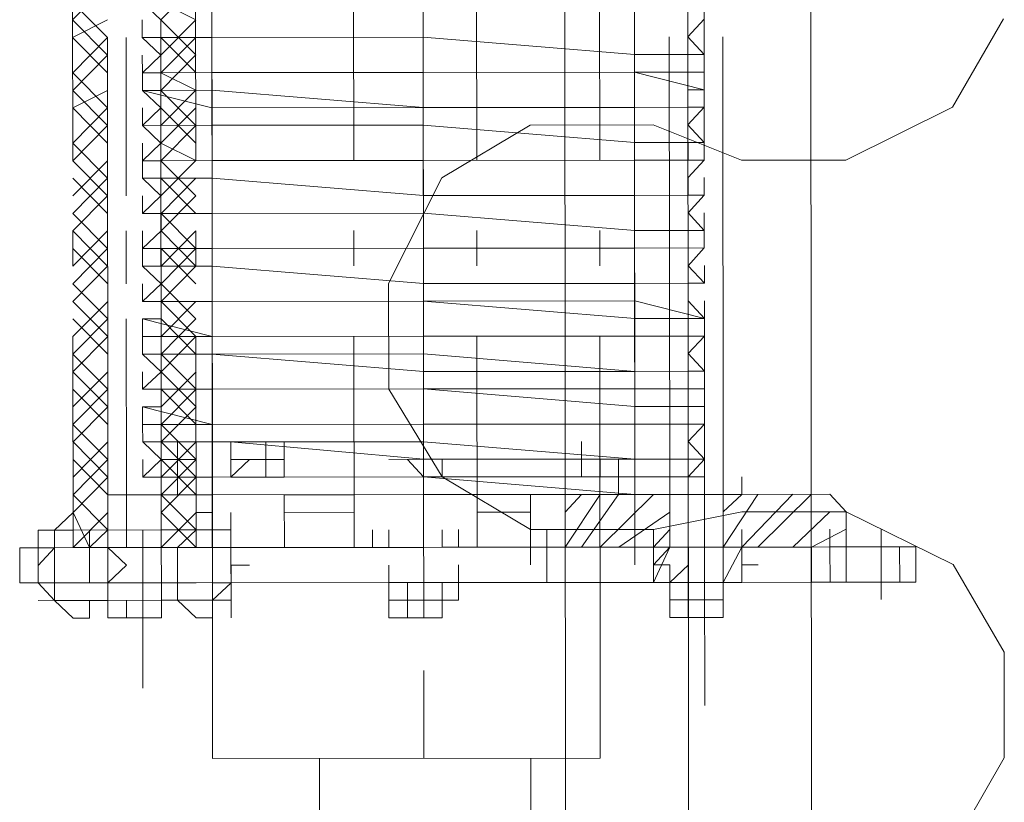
# Model space of a CAD drawing. Header units: inches. Extents: x -5850 to 5646, y 8947 to 13007.
# Tile 68 of 256: x -4414 to -4390, y 10466 to 10485. Entities that reach past the tile are written whole.
import ezdxf

# ---------------------------------------------------------------- set-up
doc = ezdxf.new("R2010")
doc.units = ezdxf.units.IN
doc.header["$MEASUREMENT"] = 0
doc.layers.add('at_Entity', color=7, linetype='Continuous')

msp = doc.modelspace()

# ---------------------------------------------------------------- linework, layer by layer
at = {"layer": 'at_Entity', "color": 1, "lineweight": 20}
for p, q in [((-4400.395, 10400.302), (-4401.375, 11498.12)), ((-4397.444, 10404.949), (-4398.42, 11498.122)), ((-4394.484, 10400.307), (-4395.464, 11498.125)), ((-4391.156, 10482.679), (-4389.931, 10484.794)), ((-4393.72, 10481.405), (-4391.156, 10482.679)), ((-4401.305, 10482.246), (-4403.423, 10480.979)), ((-4398.349, 10482.249), (-4401.305, 10482.246)), ((-4398.349, 10482.249), (-4396.229, 10481.403)), ((-4396.229, 10481.403), (-4393.72, 10481.405)), ((-4403.423, 10480.979), (-4404.703, 10478.44)), ((-4404.703, 10478.44), (-4404.701, 10475.908)), ((-4404.701, 10475.908), (-4403.416, 10473.796)), ((-4403.416, 10473.796), (-4401.296, 10472.532)), ((-4396.222, 10472.955), (-4398.34, 10472.535)), ((-4393.712, 10472.957), (-4396.222, 10472.955)), ((-4391.146, 10471.694), (-4393.712, 10472.957)), ((-4401.296, 10472.532), (-4398.34, 10472.535)), ((-4389.917, 10469.587), (-4391.146, 10471.694)), ((-4389.915, 10467.05), (-4389.917, 10469.587)), ((-4391.14, 10464.935), (-4389.915, 10467.05))]:
    msp.add_line(p, q, dxfattribs=at)
at = {"layer": 'at_Entity', "color": 7, "lineweight": 20}
for p, q in [((-4408.935, 10472.102), (-4408.96, 10499.978)), ((-4398.786, 10472.111), (-4398.811, 10499.987)), ((-4412.289, 10481.389), (-4412.298, 10491.109)), ((-4409.334, 10481.392), (-4409.343, 10491.111)), ((-4408.944, 10481.392), (-4408.952, 10491.112)), ((-4405.542, 10481.395), (-4405.551, 10491.115)), ((-4402.586, 10481.398), (-4402.595, 10491.117)), ((-4399.631, 10481.4), (-4399.64, 10491.12)), ((-4410.173, 10484.776), (-4410.62, 10485.194)), ((-4410.619, 10484.351), (-4410.619, 10484.775)), ((-4410.173, 10484.352), (-4410.173, 10484.776)), ((-4397.125, 10484.787), (-4397.515, 10484.363)), ((-4411.446, 10473.365), (-4411.456, 10484.351)), ((-4411.446, 10473.365), (-4411.456, 10484.351)), ((-4410.619, 10484.351), (-4408.946, 10484.353)), ((-4408.946, 10484.353), (-4410.619, 10484.351)), ((-4410.619, 10484.351), (-4410.173, 10484.352)), ((-4410.173, 10483.928), (-4410.619, 10484.351)), ((-4410.173, 10484.352), (-4410.163, 10473.366)), ((-4410.173, 10484.352), (-4410.163, 10473.366)), ((-4408.946, 10484.353), (-4403.872, 10484.358)), ((-4408.946, 10484.353), (-4403.872, 10484.358)), ((-4403.872, 10484.358), (-4398.797, 10483.938)), ((-4398.797, 10483.938), (-4403.872, 10484.358)), ((-4397.951, 10473.377), (-4397.961, 10484.363)), ((-4397.515, 10484.363), (-4397.124, 10483.94)), ((-4397.124, 10483.94), (-4397.124, 10484.364)), ((-4396.678, 10484.364), (-4396.668, 10473.378)), ((-4410.618, 10483.504), (-4410.619, 10483.928)), ((-4410.618, 10483.504), (-4410.173, 10483.928)), ((-4408.946, 10483.929), (-4408.945, 10482.663)), ((-4398.797, 10483.938), (-4397.124, 10483.94)), ((-4397.124, 10483.94), (-4398.797, 10483.938)), ((-4398.797, 10483.938), (-4398.796, 10482.672)), ((-4397.124, 10483.94), (-4397.514, 10483.939)), ((-4397.514, 10483.939), (-4397.514, 10483.516)), ((-4410.618, 10483.504), (-4408.945, 10483.505)), ((-4408.945, 10483.505), (-4410.618, 10483.504)), ((-4410.618, 10483.08), (-4410.618, 10483.504)), ((-4410.172, 10483.504), (-4410.618, 10483.504)), ((-4410.172, 10483.08), (-4410.172, 10483.504)), ((-4408.945, 10483.505), (-4403.871, 10483.51)), ((-4408.945, 10483.505), (-4403.871, 10483.51)), ((-4403.871, 10483.51), (-4398.796, 10483.514)), ((-4398.796, 10483.514), (-4403.871, 10483.51)), ((-4397.123, 10483.516), (-4398.796, 10483.514)), ((-4398.796, 10483.514), (-4397.123, 10483.092)), ((-4397.514, 10483.516), (-4397.123, 10483.516)), ((-4397.123, 10483.092), (-4397.123, 10483.516)), ((-4408.945, 10483.082), (-4410.618, 10483.08)), ((-4410.618, 10483.08), (-4408.945, 10482.663)), ((-4410.618, 10483.08), (-4410.172, 10483.08)), ((-4410.171, 10482.662), (-4410.618, 10483.08)), ((-4408.945, 10483.082), (-4403.87, 10482.668)), ((-4397.123, 10483.092), (-4397.513, 10483.092)), ((-4397.513, 10483.092), (-4397.513, 10482.674)), ((-4397.123, 10482.674), (-4397.123, 10483.092)), ((-4410.617, 10482.238), (-4410.618, 10482.662)), ((-4410.617, 10482.238), (-4410.171, 10482.662)), ((-4408.945, 10482.663), (-4403.87, 10482.668)), ((-4403.87, 10482.668), (-4398.796, 10482.672)), ((-4398.796, 10482.672), (-4403.87, 10482.668)), ((-4398.796, 10482.672), (-4397.123, 10482.674)), ((-4397.123, 10482.674), (-4398.796, 10482.672)), ((-4397.513, 10482.674), (-4397.123, 10482.674)), ((-4397.123, 10482.674), (-4397.513, 10482.25)), ((-4410.617, 10482.238), (-4408.944, 10482.24)), ((-4408.944, 10482.24), (-4410.617, 10482.238)), ((-4410.171, 10481.815), (-4410.617, 10482.238)), ((-4408.944, 10482.24), (-4403.87, 10482.244)), ((-4403.87, 10482.244), (-4408.944, 10482.24)), ((-4403.87, 10482.244), (-4398.795, 10481.825)), ((-4398.795, 10481.825), (-4403.87, 10482.244)), ((-4397.513, 10482.25), (-4397.122, 10481.826)), ((-4397.122, 10481.826), (-4397.122, 10482.25)), ((-4410.616, 10481.39), (-4410.617, 10481.814)), ((-4410.616, 10481.39), (-4410.171, 10481.815)), ((-4398.795, 10481.825), (-4397.122, 10481.826)), ((-4397.122, 10481.826), (-4398.795, 10481.825)), ((-4397.122, 10481.826), (-4397.512, 10481.826)), ((-4397.512, 10481.826), (-4397.512, 10481.402)), ((-4397.122, 10481.402), (-4397.122, 10481.826)), ((-4410.616, 10481.39), (-4408.944, 10481.392)), ((-4408.944, 10481.392), (-4410.616, 10481.39)), ((-4410.17, 10481.391), (-4410.616, 10481.39)), ((-4410.616, 10480.972), (-4410.616, 10481.39)), ((-4410.17, 10480.973), (-4410.17, 10481.391)), ((-4408.944, 10481.392), (-4403.869, 10481.396)), ((-4408.944, 10481.392), (-4403.869, 10481.396)), ((-4408.944, 10481.392), (-4408.935, 10471.678)), ((-4403.869, 10481.396), (-4398.794, 10481.401)), ((-4398.794, 10481.401), (-4403.869, 10481.396)), ((-4398.794, 10481.401), (-4397.122, 10481.402)), ((-4397.122, 10481.402), (-4398.794, 10481.401)), ((-4398.794, 10481.401), (-4398.786, 10471.687)), ((-4397.512, 10481.402), (-4397.122, 10481.402)), ((-4397.122, 10481.402), (-4397.512, 10480.984)), ((-4410.616, 10480.972), (-4408.943, 10480.974)), ((-4408.943, 10480.974), (-4410.616, 10480.972)), ((-4410.616, 10480.972), (-4410.17, 10480.973)), ((-4410.17, 10480.549), (-4410.616, 10480.972)), ((-4408.943, 10480.974), (-4403.868, 10480.554)), ((-4403.868, 10480.554), (-4408.943, 10480.974)), ((-4397.512, 10480.984), (-4397.511, 10480.56)), ((-4397.121, 10480.56), (-4397.121, 10480.984)), ((-4403.868, 10480.554), (-4398.794, 10480.559)), ((-4398.794, 10480.559), (-4403.868, 10480.554)), ((-4398.794, 10480.559), (-4397.121, 10480.56)), ((-4397.121, 10480.56), (-4398.794, 10480.559)), ((-4397.511, 10480.56), (-4397.121, 10480.56)), ((-4397.121, 10480.56), (-4397.511, 10480.136)), ((-4410.615, 10480.125), (-4410.616, 10480.548)), ((-4410.615, 10480.125), (-4410.17, 10480.549)), ((-4410.615, 10480.125), (-4408.942, 10480.126)), ((-4408.942, 10480.126), (-4410.615, 10480.125)), ((-4410.169, 10480.125), (-4410.615, 10480.125)), ((-4410.169, 10479.707), (-4410.169, 10480.125)), ((-4408.942, 10480.126), (-4403.868, 10480.131)), ((-4403.868, 10480.131), (-4408.942, 10480.126)), ((-4403.868, 10480.131), (-4398.793, 10479.717)), ((-4398.793, 10479.717), (-4403.868, 10480.131)), ((-4397.511, 10480.136), (-4397.12, 10479.718)), ((-4397.12, 10479.718), (-4397.12, 10480.137)), ((-4412.287, 10478.857), (-4412.288, 10479.705)), ((-4410.615, 10479.283), (-4410.169, 10479.707)), ((-4410.615, 10479.283), (-4410.615, 10479.706)), ((-4409.332, 10478.86), (-4409.332, 10479.707)), ((-4408.941, 10478.86), (-4408.942, 10479.708)), ((-4405.54, 10478.863), (-4405.54, 10479.711)), ((-4402.584, 10478.866), (-4402.585, 10479.713)), ((-4399.629, 10478.869), (-4399.629, 10479.716)), ((-4398.793, 10479.717), (-4397.12, 10479.718)), ((-4397.12, 10479.718), (-4398.793, 10479.717)), ((-4397.12, 10479.718), (-4397.51, 10479.718)), ((-4397.51, 10479.718), (-4397.51, 10479.294)), ((-4397.12, 10479.295), (-4397.12, 10479.718)), ((-4410.615, 10479.283), (-4408.942, 10479.284)), ((-4408.942, 10479.284), (-4410.615, 10479.283)), ((-4410.614, 10478.859), (-4410.615, 10479.283)), ((-4410.168, 10479.283), (-4410.615, 10479.283)), ((-4410.168, 10478.859), (-4410.168, 10479.283)), ((-4408.942, 10479.284), (-4403.867, 10479.289)), ((-4408.942, 10479.284), (-4403.867, 10479.289)), ((-4403.867, 10479.289), (-4398.793, 10479.293)), ((-4398.793, 10479.293), (-4403.867, 10479.289)), ((-4398.793, 10479.293), (-4397.12, 10479.295)), ((-4397.12, 10479.295), (-4398.793, 10479.293)), ((-4397.51, 10479.294), (-4397.12, 10479.295)), ((-4397.12, 10479.295), (-4397.51, 10478.87)), ((-4410.614, 10478.859), (-4408.941, 10478.86)), ((-4408.941, 10478.86), (-4410.614, 10478.859)), ((-4410.614, 10478.859), (-4410.168, 10478.859)), ((-4410.168, 10478.435), (-4410.614, 10478.859)), ((-4408.941, 10478.86), (-4403.866, 10478.441)), ((-4408.941, 10478.86), (-4403.866, 10478.441)), ((-4397.51, 10478.87), (-4397.119, 10478.447)), ((-4397.119, 10478.447), (-4397.119, 10478.871)), ((-4410.613, 10478.011), (-4410.614, 10478.435)), ((-4410.613, 10478.011), (-4410.168, 10478.435)), ((-4403.866, 10478.441), (-4398.792, 10478.445)), ((-4398.792, 10478.445), (-4403.866, 10478.441)), ((-4398.792, 10478.445), (-4397.119, 10478.447)), ((-4397.119, 10478.447), (-4398.792, 10478.445)), ((-4397.119, 10478.447), (-4397.509, 10478.447)), ((-4397.509, 10478.447), (-4397.509, 10478.023)), ((-4410.613, 10478.011), (-4408.941, 10478.013)), ((-4408.941, 10478.013), (-4410.613, 10478.011)), ((-4410.167, 10478.011), (-4410.613, 10478.011)), ((-4410.167, 10477.593), (-4410.167, 10478.011)), ((-4408.941, 10478.013), (-4403.866, 10478.017)), ((-4403.866, 10478.017), (-4408.941, 10478.013)), ((-4398.791, 10478.022), (-4403.866, 10478.017)), ((-4403.866, 10478.017), (-4398.791, 10477.603)), ((-4398.791, 10478.022), (-4397.118, 10477.605)), ((-4397.509, 10478.023), (-4397.118, 10477.605)), ((-4397.118, 10477.605), (-4397.119, 10478.023)), ((-4410.613, 10477.593), (-4408.94, 10477.171)), ((-4410.613, 10477.593), (-4410.613, 10477.169)), ((-4410.613, 10477.593), (-4410.167, 10477.593)), ((-4397.118, 10477.605), (-4398.791, 10477.603)), ((-4397.118, 10477.605), (-4397.508, 10477.605)), ((-4397.508, 10477.605), (-4397.508, 10477.181)), ((-4397.118, 10477.181), (-4397.118, 10477.605)), ((-4412.281, 10472.099), (-4412.286, 10477.168)), ((-4408.94, 10477.171), (-4410.613, 10477.169)), ((-4410.612, 10476.745), (-4410.613, 10477.169)), ((-4410.167, 10477.169), (-4410.613, 10477.169)), ((-4410.166, 10476.746), (-4410.167, 10477.169)), ((-4409.326, 10472.101), (-4409.33, 10477.17)), ((-4408.94, 10477.171), (-4403.865, 10477.175)), ((-4408.94, 10477.171), (-4403.865, 10477.175)), ((-4408.931, 10467.033), (-4408.94, 10477.171)), ((-4405.534, 10472.105), (-4405.538, 10477.174)), ((-4403.865, 10477.175), (-4398.791, 10477.18)), ((-4398.791, 10477.18), (-4403.865, 10477.175)), ((-4402.578, 10472.107), (-4402.583, 10477.176)), ((-4399.618, 10467.041), (-4399.627, 10477.179)), ((-4398.791, 10477.18), (-4397.118, 10477.181)), ((-4397.118, 10477.181), (-4398.791, 10477.18)), ((-4397.508, 10477.181), (-4397.118, 10477.181)), ((-4397.118, 10477.181), (-4397.508, 10476.757)), ((-4410.612, 10476.745), (-4408.939, 10476.747)), ((-4408.939, 10476.747), (-4410.612, 10476.745)), ((-4410.612, 10476.745), (-4410.166, 10476.746)), ((-4410.166, 10476.322), (-4410.612, 10476.745)), ((-4408.939, 10476.747), (-4403.865, 10476.751)), ((-4408.939, 10476.747), (-4403.864, 10476.327)), ((-4403.865, 10476.751), (-4398.79, 10476.332)), ((-4397.508, 10476.757), (-4397.117, 10476.333)), ((-4397.117, 10476.333), (-4397.117, 10476.757)), ((-4410.612, 10475.903), (-4410.166, 10476.322)), ((-4410.612, 10475.903), (-4410.612, 10476.321)), ((-4398.79, 10476.332), (-4403.864, 10476.327)), ((-4398.79, 10476.332), (-4397.117, 10476.333)), ((-4397.117, 10476.333), (-4398.79, 10476.332)), ((-4397.117, 10476.333), (-4397.507, 10476.333)), ((-4397.507, 10476.333), (-4397.507, 10475.915)), ((-4410.612, 10475.903), (-4408.939, 10475.905)), ((-4408.939, 10475.905), (-4410.612, 10475.903)), ((-4410.165, 10475.904), (-4410.612, 10475.903)), ((-4410.165, 10475.48), (-4410.165, 10475.904)), ((-4408.939, 10475.905), (-4403.864, 10475.909)), ((-4403.864, 10475.909), (-4408.939, 10475.905)), ((-4398.79, 10475.914), (-4403.864, 10475.909)), ((-4403.864, 10475.909), (-4398.789, 10475.49)), ((-4398.79, 10475.914), (-4397.117, 10475.915)), ((-4397.507, 10475.915), (-4397.117, 10475.915)), ((-4397.116, 10475.491), (-4397.117, 10475.915)), ((-4410.611, 10475.479), (-4410.165, 10475.48)), ((-4410.611, 10475.479), (-4408.938, 10475.057)), ((-4410.611, 10475.479), (-4410.611, 10475.056)), ((-4398.789, 10475.49), (-4397.116, 10475.491)), ((-4397.116, 10475.491), (-4397.507, 10475.491)), ((-4397.507, 10475.491), (-4397.506, 10475.067)), ((-4397.116, 10475.068), (-4397.116, 10475.491)), ((-4408.938, 10475.057), (-4410.611, 10475.056)), ((-4410.61, 10474.637), (-4410.611, 10475.056)), ((-4410.165, 10475.056), (-4410.611, 10475.056)), ((-4410.164, 10474.638), (-4410.165, 10475.056)), ((-4408.938, 10475.057), (-4403.863, 10475.062)), ((-4408.938, 10475.057), (-4403.863, 10475.062)), ((-4403.863, 10475.062), (-4398.789, 10475.066)), ((-4398.789, 10475.066), (-4403.863, 10475.062)), ((-4398.789, 10475.066), (-4397.116, 10475.068)), ((-4397.116, 10475.068), (-4398.789, 10475.066)), ((-4397.506, 10475.067), (-4397.116, 10475.068)), ((-4397.116, 10475.068), (-4397.506, 10474.649)), ((-4400.071, 10474.223), (-4400.071, 10474.647)), ((-4400.071, 10474.223), (-4400.071, 10474.647)), ((-4400.071, 10474.223), (-4400.071, 10474.647)), ((-4397.506, 10474.649), (-4397.115, 10474.226)), ((-4397.115, 10474.226), (-4397.115, 10474.649)), ((-4410.61, 10474.637), (-4408.938, 10474.639)), ((-4410.61, 10474.637), (-4409.774, 10474.638)), ((-4410.61, 10474.637), (-4410.164, 10474.638)), ((-4410.164, 10474.214), (-4410.61, 10474.637)), ((-4409.328, 10474.639), (-4409.774, 10474.638)), ((-4409.774, 10474.638), (-4409.773, 10473.79)), ((-4408.938, 10474.639), (-4409.328, 10474.639)), ((-4409.327, 10474.215), (-4409.328, 10474.639)), ((-4408.938, 10474.639), (-4403.863, 10474.643)), ((-4407.209, 10474.64), (-4408.938, 10474.639)), ((-4408.491, 10474.639), (-4403.863, 10474.22)), ((-4408.491, 10474.215), (-4408.491, 10474.639)), ((-4408.491, 10474.215), (-4408.491, 10474.639)), ((-4407.655, 10474.64), (-4407.654, 10473.792)), ((-4407.655, 10474.216), (-4407.655, 10474.64)), ((-4407.655, 10474.216), (-4407.655, 10474.64)), ((-4407.655, 10474.216), (-4407.655, 10474.64)), ((-4407.655, 10474.216), (-4407.655, 10474.64)), ((-4407.208, 10474.217), (-4407.209, 10474.64)), ((-4407.209, 10474.64), (-4407.208, 10473.793)), ((-4407.208, 10474.217), (-4407.209, 10474.64)), ((-4407.208, 10474.217), (-4407.209, 10474.64)), ((-4407.208, 10474.217), (-4407.209, 10474.64)), ((-4407.208, 10474.217), (-4407.209, 10474.64)), ((-4403.863, 10474.643), (-4398.788, 10474.224)), ((-4410.61, 10473.79), (-4410.61, 10474.214)), ((-4410.61, 10473.79), (-4410.164, 10474.214)), ((-4409.774, 10474.214), (-4409.773, 10473.367)), ((-4409.327, 10473.367), (-4409.327, 10474.215)), ((-4409.327, 10473.791), (-4409.327, 10474.215)), ((-4407.208, 10474.217), (-4408.491, 10474.215)), ((-4408.491, 10474.215), (-4408.045, 10474.216)), ((-4408.045, 10474.216), (-4408.491, 10473.792)), ((-4408.491, 10473.792), (-4408.491, 10474.215)), ((-4407.654, 10473.792), (-4407.655, 10474.216)), ((-4407.655, 10474.216), (-4407.654, 10473.792)), ((-4407.208, 10473.793), (-4407.208, 10474.217)), ((-4407.208, 10474.217), (-4407.208, 10473.793)), ((-4403.863, 10474.22), (-4404.253, 10474.219)), ((-4404.253, 10474.219), (-4403.862, 10473.796)), ((-4398.788, 10474.224), (-4403.863, 10474.22)), ((-4403.416, 10474.22), (-4403.863, 10474.22)), ((-4403.416, 10473.796), (-4403.416, 10474.22)), ((-4400.461, 10474.223), (-4400.461, 10473.799)), ((-4400.461, 10474.223), (-4400.461, 10473.799)), ((-4399.178, 10474.224), (-4400.071, 10474.223)), ((-4400.071, 10474.223), (-4399.178, 10474.224)), ((-4400.071, 10474.223), (-4400.07, 10473.799)), ((-4400.07, 10473.799), (-4400.071, 10474.223)), ((-4400.071, 10474.223), (-4400.07, 10473.799)), ((-4400.07, 10473.799), (-4400.071, 10474.223)), ((-4399.178, 10474.224), (-4399.625, 10474.223)), ((-4399.625, 10474.223), (-4399.624, 10473.8)), ((-4399.178, 10473.8), (-4399.178, 10474.224)), ((-4398.788, 10474.224), (-4397.115, 10474.226)), ((-4397.115, 10474.226), (-4398.788, 10474.224)), ((-4397.115, 10474.226), (-4397.505, 10473.801)), ((-4411.446, 10473.365), (-4411.446, 10473.789)), ((-4411.446, 10473.365), (-4411.446, 10473.789)), ((-4411.446, 10473.365), (-4411.446, 10473.789)), ((-4411.446, 10473.365), (-4411.446, 10473.789)), ((-4408.937, 10473.791), (-4410.61, 10473.79)), ((-4410.61, 10473.79), (-4409.773, 10473.79)), ((-4410.164, 10473.79), (-4410.61, 10473.79)), ((-4410.163, 10473.366), (-4410.164, 10473.79)), ((-4410.163, 10473.366), (-4410.164, 10473.79)), ((-4410.163, 10473.366), (-4410.164, 10473.79)), ((-4410.163, 10473.366), (-4410.164, 10473.79)), ((-4410.163, 10473.366), (-4410.164, 10473.79)), ((-4410.163, 10473.366), (-4410.164, 10473.79)), ((-4410.163, 10473.366), (-4410.164, 10473.79)), ((-4409.773, 10473.79), (-4409.327, 10473.791)), ((-4409.773, 10473.367), (-4409.773, 10473.79)), ((-4409.327, 10473.791), (-4409.327, 10473.367)), ((-4409.327, 10473.791), (-4408.937, 10473.791)), ((-4408.937, 10473.791), (-4403.862, 10473.796)), ((-4408.937, 10473.791), (-4403.862, 10473.796)), ((-4408.936, 10473.367), (-4408.937, 10473.791)), ((-4407.208, 10473.793), (-4408.491, 10473.792)), ((-4408.491, 10473.792), (-4407.208, 10473.793)), ((-4403.862, 10473.796), (-4402.58, 10473.797)), ((-4403.862, 10473.796), (-4398.787, 10473.376)), ((-4403.862, 10473.796), (-4403.416, 10473.796)), ((-4402.58, 10473.797), (-4398.788, 10473.8)), ((-4399.178, 10473.8), (-4400.07, 10473.799)), ((-4400.07, 10473.799), (-4399.178, 10473.8)), ((-4399.624, 10473.8), (-4399.178, 10473.8)), ((-4398.788, 10473.8), (-4397.115, 10473.802)), ((-4398.787, 10473.376), (-4398.788, 10473.8)), ((-4397.951, 10473.377), (-4397.951, 10473.801)), ((-4397.951, 10473.377), (-4397.951, 10473.801)), ((-4397.951, 10473.377), (-4397.951, 10473.801)), ((-4397.951, 10473.377), (-4397.951, 10473.801)), ((-4397.505, 10473.801), (-4397.115, 10473.802)), ((-4397.115, 10473.802), (-4397.114, 10473.378)), ((-4396.668, 10473.378), (-4396.669, 10473.802)), ((-4396.668, 10473.378), (-4396.669, 10473.802)), ((-4396.668, 10473.378), (-4396.669, 10473.802)), ((-4396.222, 10473.379), (-4396.223, 10473.803)), ((-4411.446, 10473.365), (-4410.163, 10473.366)), ((-4410.163, 10473.366), (-4411.446, 10473.365)), ((-4411.445, 10472.099), (-4411.446, 10473.365)), ((-4411.445, 10472.099), (-4411.446, 10473.365)), ((-4411.445, 10472.099), (-4411.446, 10473.365)), ((-4410.163, 10473.366), (-4408.936, 10473.367)), ((-4410.162, 10472.1), (-4410.163, 10473.366)), ((-4410.162, 10472.1), (-4410.163, 10473.366)), ((-4410.163, 10473.366), (-4410.162, 10472.1)), ((-4408.936, 10473.367), (-4403.862, 10473.372)), ((-4408.935, 10472.102), (-4408.936, 10473.367)), ((-4407.208, 10473.369), (-4405.535, 10473.37)), ((-4407.208, 10473.369), (-4407.207, 10472.103)), ((-4403.862, 10473.372), (-4398.787, 10473.376)), ((-4401.297, 10473.374), (-4402.579, 10473.373)), ((-4397.951, 10473.377), (-4400.46, 10473.375)), ((-4400.46, 10473.375), (-4400.46, 10472.951)), ((-4397.114, 10473.378), (-4398.787, 10473.376)), ((-4398.787, 10473.376), (-4397.505, 10473.378)), ((-4398.787, 10473.376), (-4398.786, 10472.111)), ((-4398.341, 10473.377), (-4397.951, 10473.377)), ((-4397.951, 10473.377), (-4398.341, 10473.377)), ((-4397.951, 10473.377), (-4394.103, 10473.381)), ((-4397.951, 10473.377), (-4396.668, 10473.378)), ((-4397.951, 10473.377), (-4396.668, 10473.378)), ((-4396.668, 10473.378), (-4397.951, 10473.377)), ((-4397.95, 10472.111), (-4397.951, 10473.377)), ((-4397.951, 10473.377), (-4397.95, 10472.111)), ((-4397.114, 10473.378), (-4397.505, 10473.378)), ((-4396.222, 10473.379), (-4396.668, 10473.378)), ((-4396.668, 10473.378), (-4396.222, 10473.379)), ((-4396.668, 10473.378), (-4396.667, 10472.113)), ((-4396.667, 10472.113), (-4396.668, 10473.378)), ((-4393.712, 10472.957), (-4394.103, 10473.381)), ((-4412.282, 10472.941), (-4412.728, 10472.522)), ((-4408.936, 10472.944), (-4409.326, 10472.943)), ((-4408.936, 10472.525), (-4408.936, 10472.944)), ((-4407.207, 10472.945), (-4405.534, 10472.947)), ((-4401.296, 10472.95), (-4402.579, 10472.949)), ((-4400.459, 10472.109), (-4400.46, 10472.951)), ((-4393.712, 10472.115), (-4393.712, 10472.957)), ((-4413.118, 10472.098), (-4413.118, 10472.522)), ((-4413.118, 10472.522), (-4412.728, 10472.522)), ((-4412.281, 10472.522), (-4412.728, 10472.522)), ((-4412.728, 10472.522), (-4412.727, 10472.098)), ((-4412.727, 10472.098), (-4412.728, 10472.522)), ((-4411.891, 10472.099), (-4411.891, 10472.523)), ((-4411.891, 10472.099), (-4411.891, 10472.523)), ((-4411.891, 10472.099), (-4411.891, 10472.523)), ((-4411.891, 10472.099), (-4411.891, 10472.523)), ((-4411.445, 10472.099), (-4411.445, 10472.523)), ((-4411.445, 10472.099), (-4411.445, 10472.523)), ((-4410.608, 10472.1), (-4410.609, 10472.524)), ((-4410.162, 10472.1), (-4410.162, 10472.524)), ((-4410.162, 10472.1), (-4410.162, 10472.524)), ((-4410.162, 10472.1), (-4410.162, 10472.524)), ((-4410.162, 10472.1), (-4410.162, 10472.524)), ((-4408.936, 10472.525), (-4409.326, 10472.525)), ((-4408.49, 10472.526), (-4408.936, 10472.525)), ((-4408.935, 10472.102), (-4408.936, 10472.525)), ((-4408.489, 10472.102), (-4408.49, 10472.526)), ((-4408.489, 10472.102), (-4408.49, 10472.526)), ((-4408.489, 10472.102), (-4408.49, 10472.526)), ((-4408.489, 10472.102), (-4408.49, 10472.526)), ((-4405.088, 10472.105), (-4405.088, 10472.529)), ((-4404.697, 10472.105), (-4404.698, 10472.529)), ((-4404.697, 10472.105), (-4404.698, 10472.529)), ((-4403.415, 10472.107), (-4403.415, 10472.53)), ((-4403.415, 10472.107), (-4403.415, 10472.53)), ((-4403.024, 10472.107), (-4403.025, 10472.531)), ((-4400.459, 10472.109), (-4400.459, 10472.533)), ((-4398.786, 10472.111), (-4398.787, 10472.534)), ((-4398.34, 10472.111), (-4398.34, 10472.535)), ((-4397.95, 10472.111), (-4397.95, 10472.535)), ((-4397.95, 10472.111), (-4397.95, 10472.535)), ((-4397.95, 10472.111), (-4397.95, 10472.535)), ((-4397.95, 10472.111), (-4397.95, 10472.535)), ((-4396.667, 10472.113), (-4396.667, 10472.536)), ((-4396.667, 10472.113), (-4396.667, 10472.536)), ((-4396.667, 10472.113), (-4396.667, 10472.536)), ((-4396.667, 10472.113), (-4396.667, 10472.536)), ((-4396.667, 10472.113), (-4396.667, 10472.536)), ((-4396.667, 10472.113), (-4396.667, 10472.536)), ((-4396.221, 10472.113), (-4396.221, 10472.537)), ((-4394.102, 10472.115), (-4394.102, 10472.539)), ((-4413.118, 10472.098), (-4413.564, 10472.097)), ((-4413.564, 10472.097), (-4413.563, 10471.25)), ((-4413.117, 10471.25), (-4413.118, 10472.098)), ((-4412.727, 10472.098), (-4413.118, 10472.098)), ((-4413.118, 10472.098), (-4413.117, 10471.25)), ((-4412.727, 10472.098), (-4413.117, 10471.674)), ((-4411.891, 10472.099), (-4412.727, 10472.098)), ((-4412.727, 10472.098), (-4412.726, 10471.251)), ((-4412.726, 10471.251), (-4412.727, 10472.098)), ((-4412.727, 10472.098), (-4412.726, 10471.251)), ((-4411.891, 10472.099), (-4412.281, 10472.099)), ((-4411.445, 10472.099), (-4411.891, 10472.099)), ((-4411.891, 10472.099), (-4411.445, 10472.099)), ((-4411.445, 10472.099), (-4411.891, 10472.099)), ((-4411.891, 10472.099), (-4411.445, 10472.099)), ((-4411.445, 10472.099), (-4410.608, 10472.1)), ((-4411.444, 10471.252), (-4411.445, 10472.099)), ((-4411.445, 10472.099), (-4411.444, 10471.252)), ((-4409.772, 10472.101), (-4410.608, 10472.1)), ((-4410.608, 10472.1), (-4410.607, 10471.252)), ((-4410.608, 10472.1), (-4410.607, 10471.252)), ((-4410.162, 10472.1), (-4409.772, 10472.101)), ((-4409.772, 10472.101), (-4410.162, 10472.1)), ((-4404.697, 10472.105), (-4409.772, 10472.101)), ((-4409.326, 10472.101), (-4409.772, 10472.101)), ((-4409.326, 10472.101), (-4407.207, 10472.103)), ((-4403.861, 10472.106), (-4408.935, 10472.102)), ((-4408.934, 10471.254), (-4408.935, 10472.102)), ((-4408.489, 10471.678), (-4408.489, 10472.102)), ((-4408.488, 10471.254), (-4408.489, 10472.102)), ((-4408.489, 10472.102), (-4408.488, 10471.254)), ((-4405.088, 10472.105), (-4407.207, 10472.103)), ((-4407.207, 10472.103), (-4404.697, 10472.105)), ((-4405.088, 10472.105), (-4405.534, 10472.105)), ((-4403.024, 10472.107), (-4405.088, 10472.105)), ((-4405.088, 10472.105), (-4403.024, 10472.107)), ((-4404.697, 10472.105), (-4404.251, 10472.106)), ((-4403.415, 10472.107), (-4404.251, 10472.106)), ((-4404.251, 10472.106), (-4403.861, 10472.106)), ((-4398.786, 10472.111), (-4403.861, 10472.106)), ((-4403.861, 10472.106), (-4403.415, 10472.107)), ((-4403.415, 10472.107), (-4400.905, 10472.109)), ((-4401.296, 10472.108), (-4403.415, 10472.107)), ((-4403.415, 10472.107), (-4403.024, 10472.107)), ((-4400.905, 10472.109), (-4403.024, 10472.107)), ((-4403.024, 10472.107), (-4402.578, 10472.107)), ((-4400.905, 10472.109), (-4398.34, 10472.111)), ((-4397.95, 10472.111), (-4400.459, 10472.109)), ((-4398.34, 10472.111), (-4397.504, 10472.112)), ((-4398.34, 10472.111), (-4397.95, 10472.111)), ((-4397.95, 10472.111), (-4398.34, 10472.111)), ((-4397.95, 10472.111), (-4397.504, 10472.112)), ((-4396.667, 10472.113), (-4397.504, 10472.112)), ((-4397.503, 10471.264), (-4397.504, 10472.112)), ((-4397.504, 10472.112), (-4397.503, 10471.264)), ((-4394.102, 10472.115), (-4396.667, 10472.113)), ((-4396.667, 10472.113), (-4396.221, 10472.113)), ((-4396.666, 10471.265), (-4396.667, 10472.113)), ((-4396.667, 10472.113), (-4396.221, 10472.113)), ((-4396.667, 10472.113), (-4396.221, 10472.113)), ((-4396.667, 10472.113), (-4396.666, 10471.265)), ((-4394.548, 10472.114), (-4396.221, 10472.113)), ((-4394.548, 10472.114), (-4394.102, 10472.115)), ((-4394.547, 10471.267), (-4394.548, 10472.114)), ((-4394.102, 10472.115), (-4392.429, 10472.116)), ((-4393.712, 10472.115), (-4394.102, 10472.115)), ((-4393.711, 10471.268), (-4393.712, 10472.115)), ((-4392.039, 10472.117), (-4392.429, 10472.116)), ((-4392.429, 10472.116), (-4392.428, 10471.269)), ((-4392.038, 10471.269), (-4392.039, 10472.117)), ((-4413.117, 10471.674), (-4413.117, 10471.25)), ((-4412.726, 10471.251), (-4412.727, 10471.674)), ((-4411.89, 10471.251), (-4411.89, 10471.675)), ((-4408.934, 10471.254), (-4408.935, 10471.678)), ((-4408.489, 10471.678), (-4408.043, 10471.679)), ((-4408.043, 10471.679), (-4408.489, 10471.678)), ((-4408.488, 10471.254), (-4408.489, 10471.678)), ((-4404.696, 10471.258), (-4404.697, 10471.682)), ((-4403.023, 10471.259), (-4403.024, 10471.683)), ((-4403.023, 10471.259), (-4403.024, 10471.683)), ((-4403.023, 10471.259), (-4403.024, 10471.683)), ((-4397.949, 10471.264), (-4397.949, 10471.688)), ((-4397.949, 10471.264), (-4397.949, 10471.688)), ((-4397.503, 10471.264), (-4397.503, 10471.688)), ((-4396.666, 10471.265), (-4396.667, 10471.689)), ((-4413.117, 10471.25), (-4413.563, 10471.25)), ((-4413.117, 10471.25), (-4412.726, 10471.251)), ((-4412.726, 10471.251), (-4413.117, 10471.25)), ((-4412.726, 10470.832), (-4413.117, 10471.25)), ((-4412.726, 10471.251), (-4412.726, 10470.832)), ((-4411.89, 10471.251), (-4412.726, 10471.251)), ((-4411.89, 10471.251), (-4410.161, 10471.253)), ((-4411.89, 10471.251), (-4411.444, 10471.252)), ((-4411.444, 10471.252), (-4411.89, 10471.251)), ((-4410.161, 10471.253), (-4411.444, 10471.252)), ((-4411.444, 10471.252), (-4411.443, 10470.833)), ((-4411.443, 10470.833), (-4411.444, 10471.252)), ((-4410.161, 10471.253), (-4410.607, 10471.252)), ((-4410.607, 10471.252), (-4410.607, 10470.834)), ((-4410.161, 10471.253), (-4410.161, 10470.835)), ((-4410.161, 10471.253), (-4409.771, 10471.253)), ((-4409.771, 10471.253), (-4410.161, 10471.253)), ((-4410.161, 10471.253), (-4410.161, 10470.835)), ((-4409.325, 10471.254), (-4409.771, 10471.253)), ((-4409.771, 10471.253), (-4409.771, 10470.835)), ((-4409.325, 10471.254), (-4404.696, 10471.258)), ((-4408.934, 10470.836), (-4408.488, 10471.254)), ((-4408.488, 10471.254), (-4408.934, 10471.254)), ((-4408.488, 10470.836), (-4408.488, 10471.254)), ((-4404.696, 10471.258), (-4403.414, 10471.259)), ((-4404.696, 10471.258), (-4404.696, 10470.416)), ((-4404.25, 10471.258), (-4404.696, 10471.258)), ((-4404.25, 10471.258), (-4403.414, 10471.259)), ((-4404.25, 10471.258), (-4404.25, 10470.84)), ((-4403.86, 10471.258), (-4404.25, 10471.258)), ((-4403.414, 10471.259), (-4403.86, 10471.258)), ((-4403.414, 10471.259), (-4403.413, 10470.841)), ((-4403.413, 10470.841), (-4403.414, 10471.259)), ((-4403.023, 10471.259), (-4403.414, 10471.259)), ((-4403.023, 10471.259), (-4403.414, 10471.259)), ((-4400.904, 10471.261), (-4403.023, 10471.259)), ((-4403.023, 10471.259), (-4403.023, 10470.841)), ((-4400.904, 10471.261), (-4398.339, 10471.263)), ((-4398.339, 10471.263), (-4397.503, 10471.264)), ((-4397.503, 10471.264), (-4397.949, 10471.264)), ((-4397.949, 10471.264), (-4397.503, 10471.264)), ((-4397.949, 10471.264), (-4397.948, 10470.422)), ((-4397.503, 10471.264), (-4397.112, 10471.265)), ((-4396.666, 10471.265), (-4397.503, 10471.264)), ((-4396.666, 10471.265), (-4397.503, 10471.264)), ((-4397.503, 10471.264), (-4397.502, 10470.422)), ((-4397.503, 10471.264), (-4397.502, 10470.422)), ((-4397.503, 10471.264), (-4397.502, 10470.846)), ((-4397.112, 10471.265), (-4397.112, 10470.422)), ((-4396.666, 10471.265), (-4397.112, 10471.265)), ((-4396.666, 10471.265), (-4396.22, 10471.265)), ((-4396.666, 10471.265), (-4396.666, 10470.423)), ((-4396.22, 10471.265), (-4396.666, 10471.265)), ((-4396.666, 10471.265), (-4396.22, 10471.265)), ((-4396.666, 10471.265), (-4396.666, 10470.847)), ((-4396.666, 10470.847), (-4396.666, 10471.265)), ((-4396.22, 10471.265), (-4394.547, 10471.267)), ((-4394.101, 10471.267), (-4394.547, 10471.267)), ((-4392.428, 10471.269), (-4394.101, 10471.267)), ((-4392.428, 10471.269), (-4392.038, 10471.269)), ((-4412.726, 10470.832), (-4412.28, 10470.833)), ((-4412.28, 10470.409), (-4412.726, 10470.832)), ((-4412.28, 10470.833), (-4411.443, 10470.833)), ((-4411.889, 10470.409), (-4411.89, 10470.833)), ((-4411.89, 10470.833), (-4411.443, 10470.833)), ((-4410.161, 10470.835), (-4411.443, 10470.833)), ((-4411.443, 10470.833), (-4411.443, 10470.41)), ((-4410.161, 10470.835), (-4409.771, 10470.835)), ((-4410.161, 10470.835), (-4410.161, 10470.411)), ((-4409.771, 10470.835), (-4409.324, 10470.412)), ((-4409.771, 10470.835), (-4409.324, 10470.835)), ((-4409.324, 10470.835), (-4408.934, 10470.836)), ((-4408.934, 10470.412), (-4408.934, 10470.836)), ((-4408.934, 10470.836), (-4408.488, 10470.836)), ((-4403.413, 10470.841), (-4404.696, 10470.84)), ((-4404.25, 10470.416), (-4404.25, 10470.84)), ((-4403.413, 10470.417), (-4403.413, 10470.841)), ((-4403.023, 10470.841), (-4403.413, 10470.841)), ((-4403.413, 10470.417), (-4403.413, 10470.841)), ((-4396.666, 10470.847), (-4397.949, 10470.846)), ((-4397.502, 10470.422), (-4397.502, 10470.846)), ((-4396.666, 10470.847), (-4396.666, 10470.423)), ((-4412.28, 10470.409), (-4411.889, 10470.409)), ((-4410.161, 10470.411), (-4411.443, 10470.41)), ((-4411.443, 10470.41), (-4410.997, 10470.41)), ((-4410.607, 10470.41), (-4411.443, 10470.41)), ((-4410.997, 10470.41), (-4410.607, 10470.41)), ((-4409.324, 10470.412), (-4408.934, 10470.412)), ((-4403.413, 10470.417), (-4404.696, 10470.416)), ((-4404.25, 10470.416), (-4403.859, 10470.416)), ((-4403.859, 10470.416), (-4403.413, 10470.417)), ((-4403.413, 10470.417), (-4403.859, 10470.416)), ((-4396.666, 10470.423), (-4397.948, 10470.422)), ((-4396.666, 10470.423), (-4397.502, 10470.422)), ((-4397.502, 10470.422), (-4397.112, 10470.422)), ((-4397.112, 10470.422), (-4396.666, 10470.423)), ((-4399.618, 10467.041), (-4408.931, 10467.033)), ((-4406.366, 10467.035), (-4406.364, 10464.921)), ((-4401.289, 10464.926), (-4401.291, 10467.039))]:
    msp.add_line(p, q, dxfattribs=at)
at = {"layer": 'at_Entity', "color": 3, "lineweight": 20}
for p, q in [((-4412.292, 10484.774), (-4411.457, 10485.617)), ((-4410.173, 10484.776), (-4409.338, 10485.618)), ((-4412.293, 10485.192), (-4411.456, 10484.351)), ((-4410.174, 10485.194), (-4409.337, 10484.776)), ((-4403.872, 10485.2), (-4403.872, 10484.358)), ((-4397.125, 10485.206), (-4397.122, 10481.402)), ((-4412.292, 10484.35), (-4411.456, 10484.775)), ((-4412.292, 10484.774), (-4411.455, 10483.927)), ((-4410.173, 10483.928), (-4409.337, 10484.776)), ((-4410.173, 10484.776), (-4409.336, 10483.929)), ((-4403.872, 10484.781), (-4403.872, 10484.358)), ((-4403.872, 10484.358), (-4403.872, 10484.781)), ((-4412.292, 10484.35), (-4411.455, 10483.503)), ((-4412.291, 10483.502), (-4411.456, 10484.351)), ((-4411.006, 10480.548), (-4411.009, 10484.351)), ((-4410.173, 10484.352), (-4409.336, 10483.505)), ((-4410.172, 10483.504), (-4409.337, 10484.353)), ((-4403.872, 10484.358), (-4403.871, 10483.51)), ((-4403.872, 10484.358), (-4403.871, 10483.934)), ((-4412.291, 10483.079), (-4411.455, 10483.927)), ((-4410.172, 10483.08), (-4409.336, 10483.929)), ((-4403.871, 10483.51), (-4403.871, 10483.934)), ((-4403.871, 10483.934), (-4403.871, 10483.51)), ((-4412.291, 10483.502), (-4411.454, 10482.661)), ((-4410.172, 10483.504), (-4409.335, 10483.081)), ((-4403.871, 10483.51), (-4403.87, 10482.668)), ((-4412.291, 10483.079), (-4411.454, 10482.237)), ((-4412.291, 10482.66), (-4411.454, 10483.079)), ((-4410.172, 10483.08), (-4409.335, 10482.239)), ((-4410.171, 10482.238), (-4409.335, 10483.081)), ((-4403.871, 10483.086), (-4403.867, 10479.289)), ((-4403.87, 10482.668), (-4403.871, 10483.086)), ((-4412.291, 10482.66), (-4411.453, 10481.813)), ((-4412.29, 10481.813), (-4411.454, 10482.661)), ((-4410.171, 10481.815), (-4409.335, 10482.663)), ((-4410.171, 10482.662), (-4409.334, 10481.815)), ((-4403.87, 10482.244), (-4403.87, 10482.668)), ((-4403.87, 10482.668), (-4403.87, 10482.244)), ((-4412.289, 10481.389), (-4411.454, 10482.237)), ((-4410.17, 10481.391), (-4409.335, 10482.239)), ((-4403.87, 10482.244), (-4403.869, 10481.396)), ((-4412.29, 10481.813), (-4411.453, 10480.971)), ((-4410.171, 10481.815), (-4409.334, 10481.392)), ((-4403.869, 10481.396), (-4403.869, 10481.82)), ((-4412.289, 10480.547), (-4411.453, 10481.39)), ((-4412.289, 10481.389), (-4411.452, 10480.548)), ((-4410.17, 10480.549), (-4409.334, 10481.392)), ((-4410.17, 10481.391), (-4409.333, 10480.55)), ((-4403.869, 10481.396), (-4403.869, 10480.978)), ((-4412.289, 10480.971), (-4411.452, 10480.124)), ((-4412.288, 10480.123), (-4411.453, 10480.971)), ((-4410.17, 10480.973), (-4409.333, 10480.126)), ((-4410.169, 10480.125), (-4409.334, 10480.973)), ((-4403.868, 10480.554), (-4403.869, 10480.978)), ((-4403.868, 10480.131), (-4403.869, 10480.978)), ((-4412.288, 10479.705), (-4411.452, 10480.548)), ((-4410.169, 10479.707), (-4409.333, 10480.55)), ((-4403.868, 10480.131), (-4403.868, 10480.554)), ((-4412.288, 10480.123), (-4411.451, 10479.282)), ((-4410.169, 10480.125), (-4409.332, 10479.284)), ((-4403.868, 10480.131), (-4403.867, 10479.289)), ((-4397.12, 10480.137), (-4397.12, 10479.295)), ((-4412.288, 10479.705), (-4411.451, 10478.858)), ((-4412.287, 10478.857), (-4411.451, 10479.706)), ((-4411.004, 10478.435), (-4411.005, 10479.706)), ((-4410.169, 10479.707), (-4409.332, 10478.86)), ((-4410.168, 10478.859), (-4409.332, 10479.707)), ((-4412.288, 10479.281), (-4411.45, 10478.434)), ((-4412.287, 10478.433), (-4411.451, 10479.282)), ((-4410.168, 10478.435), (-4409.332, 10479.284)), ((-4410.168, 10479.283), (-4409.331, 10478.436)), ((-4403.867, 10479.289), (-4403.866, 10478.441)), ((-4403.867, 10479.289), (-4403.867, 10478.865)), ((-4412.286, 10478.01), (-4411.451, 10478.858)), ((-4410.167, 10478.011), (-4409.332, 10478.86)), ((-4403.866, 10478.441), (-4403.867, 10478.865)), ((-4403.867, 10478.865), (-4403.866, 10478.441)), ((-4412.287, 10478.433), (-4411.45, 10477.592)), ((-4410.168, 10478.435), (-4409.33, 10477.594)), ((-4403.866, 10478.017), (-4403.866, 10478.441)), ((-4403.866, 10478.441), (-4403.866, 10478.017)), ((-4412.286, 10478.01), (-4411.449, 10477.168)), ((-4412.286, 10477.168), (-4411.45, 10478.01)), ((-4410.167, 10477.169), (-4409.331, 10478.012)), ((-4410.167, 10478.011), (-4409.33, 10477.17)), ((-4403.866, 10478.017), (-4403.865, 10477.175)), ((-4403.866, 10478.017), (-4403.865, 10477.175)), ((-4397.119, 10478.023), (-4397.115, 10474.649)), ((-4412.286, 10477.591), (-4411.449, 10476.744)), ((-4412.285, 10476.744), (-4411.45, 10477.592)), ((-4411, 10473.366), (-4411.003, 10477.593)), ((-4410.167, 10477.593), (-4409.33, 10476.746)), ((-4410.166, 10476.746), (-4409.33, 10477.594)), ((-4403.865, 10477.175), (-4403.866, 10477.599)), ((-4412.285, 10476.32), (-4411.449, 10477.168)), ((-4410.166, 10476.322), (-4409.33, 10477.17)), ((-4403.865, 10477.175), (-4403.865, 10476.751)), ((-4412.285, 10476.744), (-4411.448, 10475.902)), ((-4410.166, 10476.746), (-4409.329, 10475.904)), ((-4403.865, 10476.751), (-4403.864, 10476.327)), ((-4412.285, 10476.32), (-4411.448, 10475.479)), ((-4412.284, 10475.478), (-4411.448, 10476.321)), ((-4410.166, 10476.322), (-4409.329, 10475.481)), ((-4410.165, 10475.48), (-4409.329, 10476.323)), ((-4403.864, 10475.909), (-4403.864, 10476.327)), ((-4403.864, 10476.327), (-4403.861, 10472.106)), ((-4403.864, 10475.909), (-4403.864, 10476.327)), ((-4403.864, 10476.327), (-4403.864, 10475.909)), ((-4412.284, 10475.902), (-4411.447, 10475.055)), ((-4412.284, 10475.054), (-4411.448, 10475.902)), ((-4410.165, 10475.056), (-4409.329, 10475.904)), ((-4410.165, 10475.904), (-4409.328, 10475.057)), ((-4403.864, 10475.909), (-4403.863, 10475.062)), ((-4412.283, 10474.636), (-4411.448, 10475.479)), ((-4410.164, 10474.638), (-4409.329, 10475.481)), ((-4403.863, 10475.062), (-4403.864, 10475.485)), ((-4412.284, 10475.054), (-4411.447, 10474.213)), ((-4410.165, 10475.056), (-4409.327, 10474.215)), ((-4403.863, 10475.062), (-4403.863, 10474.643)), ((-4403.863, 10474.643), (-4403.863, 10475.062)), ((-4397.115, 10474.649), (-4397.115, 10473.802)), ((-4412.283, 10473.788), (-4411.447, 10474.637)), ((-4412.283, 10474.636), (-4411.446, 10473.789)), ((-4410.164, 10473.79), (-4409.328, 10474.639)), ((-4410.164, 10474.638), (-4409.327, 10473.791)), ((-4409.774, 10474.638), (-4409.773, 10473.79)), ((-4408.491, 10474.639), (-4408.491, 10473.792)), ((-4408.491, 10474.215), (-4408.491, 10474.639)), ((-4408.491, 10474.639), (-4408.491, 10474.215)), ((-4408.491, 10474.215), (-4408.491, 10474.639)), ((-4408.491, 10473.792), (-4408.491, 10474.639)), ((-4408.491, 10474.215), (-4408.491, 10474.639)), ((-4407.209, 10474.64), (-4407.208, 10473.793)), ((-4403.863, 10474.22), (-4403.863, 10474.643)), ((-4403.863, 10474.643), (-4403.863, 10474.22)), ((-4412.283, 10474.212), (-4411.446, 10473.365)), ((-4412.282, 10473.364), (-4411.447, 10474.213)), ((-4410.164, 10474.214), (-4409.327, 10474.215)), ((-4410.164, 10474.214), (-4409.327, 10473.367)), ((-4410.163, 10473.366), (-4409.327, 10474.215)), ((-4408.491, 10474.215), (-4407.208, 10474.217)), ((-4408.491, 10474.215), (-4408.045, 10474.216)), ((-4404.699, 10474.219), (-4403.026, 10474.22)), ((-4403.863, 10474.22), (-4403.862, 10473.796)), ((-4400.071, 10474.223), (-4400.07, 10473.799)), ((-4399.178, 10474.224), (-4399.625, 10474.223)), ((-4399.625, 10474.223), (-4399.624, 10473.8)), ((-4399.178, 10474.224), (-4399.178, 10473.376)), ((-4399.178, 10473.8), (-4399.178, 10474.224)), ((-4412.282, 10472.941), (-4411.446, 10473.789)), ((-4410.163, 10472.943), (-4409.327, 10473.791)), ((-4409.773, 10473.79), (-4409.773, 10473.367)), ((-4403.862, 10473.796), (-4403.862, 10473.372)), ((-4403.862, 10473.372), (-4403.862, 10473.796)), ((-4403.862, 10473.372), (-4403.862, 10473.796)), ((-4400.461, 10473.799), (-4398.788, 10473.8)), ((-4397.115, 10473.802), (-4397.114, 10473.378)), ((-4412.282, 10473.364), (-4411.445, 10472.523)), ((-4411.445, 10472.099), (-4411.446, 10473.365)), ((-4410.999, 10472.1), (-4411, 10473.366)), ((-4410.163, 10473.366), (-4409.326, 10472.525)), ((-4410.162, 10472.524), (-4410.163, 10473.366)), ((-4403.862, 10473.372), (-4403.861, 10472.53)), ((-4403.861, 10472.948), (-4403.862, 10473.372)), ((-4401.297, 10473.374), (-4401.296, 10472.108)), ((-4400.46, 10472.951), (-4400.07, 10473.375)), ((-4400.459, 10472.109), (-4399.624, 10473.376)), ((-4400.069, 10472.109), (-4399.178, 10473.376)), ((-4399.623, 10472.11), (-4398.341, 10473.377)), ((-4397.95, 10472.953), (-4397.951, 10473.377)), ((-4397.114, 10473.378), (-4397.114, 10472.954)), ((-4397.114, 10472.954), (-4397.114, 10473.378)), ((-4397.114, 10472.954), (-4397.114, 10473.378)), ((-4397.114, 10472.954), (-4397.114, 10473.378)), ((-4397.114, 10472.954), (-4397.114, 10473.378)), ((-4396.668, 10472.955), (-4396.222, 10473.379)), ((-4396.668, 10472.955), (-4396.668, 10473.378)), ((-4396.667, 10472.113), (-4395.832, 10473.379)), ((-4396.221, 10472.113), (-4394.995, 10473.38)), ((-4395.831, 10472.113), (-4394.549, 10473.38)), ((-4412.282, 10472.941), (-4411.891, 10472.099)), ((-4412.281, 10472.099), (-4411.445, 10472.941)), ((-4410.163, 10472.943), (-4409.326, 10472.101)), ((-4410.162, 10472.1), (-4409.326, 10472.943)), ((-4408.488, 10470.412), (-4408.49, 10472.944)), ((-4403.861, 10472.53), (-4403.861, 10472.948)), ((-4403.861, 10472.948), (-4403.861, 10472.53)), ((-4403.861, 10472.53), (-4403.861, 10472.948)), ((-4399.177, 10472.11), (-4397.95, 10472.953)), ((-4397.95, 10472.535), (-4397.95, 10472.953)), ((-4397.114, 10472.954), (-4397.113, 10471.688)), ((-4396.667, 10472.536), (-4396.668, 10472.955)), ((-4394.994, 10472.114), (-4394.103, 10472.957)), ((-4413.118, 10472.522), (-4408.49, 10472.526)), ((-4412.728, 10472.522), (-4411.445, 10472.523)), ((-4412.727, 10472.098), (-4412.728, 10472.522)), ((-4412.728, 10472.522), (-4412.726, 10471.251)), ((-4412.281, 10472.522), (-4412.281, 10472.099)), ((-4411.891, 10472.099), (-4411.445, 10472.523)), ((-4411.445, 10472.523), (-4411.445, 10472.099)), ((-4408.49, 10472.526), (-4410.162, 10472.524)), ((-4410.162, 10472.524), (-4410.161, 10470.835)), ((-4410.162, 10472.524), (-4410.162, 10472.1)), ((-4410.162, 10472.524), (-4410.162, 10472.1)), ((-4409.772, 10472.101), (-4409.326, 10472.525)), ((-4408.488, 10470.836), (-4408.49, 10472.526)), ((-4403.861, 10472.106), (-4403.861, 10472.53)), ((-4403.861, 10472.106), (-4403.861, 10472.53)), ((-4403.861, 10472.53), (-4403.861, 10472.106)), ((-4403.861, 10472.106), (-4403.861, 10472.53)), ((-4401.296, 10472.108), (-4401.296, 10472.532)), ((-4400.905, 10472.109), (-4400.906, 10472.533)), ((-4398.34, 10472.111), (-4398.34, 10472.535)), ((-4398.34, 10472.111), (-4397.95, 10472.535)), ((-4398.34, 10472.111), (-4398.34, 10472.535)), ((-4397.95, 10472.111), (-4397.95, 10472.535)), ((-4396.667, 10472.113), (-4396.667, 10472.536)), ((-4396.221, 10472.113), (-4396.221, 10472.537)), ((-4394.548, 10472.114), (-4393.712, 10472.539)), ((-4392.876, 10472.54), (-4392.874, 10470.85)), ((-4413.117, 10471.25), (-4413.118, 10472.098)), ((-4413.118, 10472.098), (-4412.727, 10472.098)), ((-4411.89, 10471.251), (-4411.891, 10472.099)), ((-4411.891, 10472.099), (-4411.445, 10472.099)), ((-4411.445, 10472.099), (-4410.998, 10471.676)), ((-4410.605, 10468.721), (-4410.608, 10472.1)), ((-4410.162, 10472.1), (-4409.772, 10472.101)), ((-4409.771, 10471.253), (-4409.772, 10472.101)), ((-4403.86, 10471.682), (-4403.861, 10472.106)), ((-4403.861, 10472.106), (-4403.86, 10471.682)), ((-4403.86, 10471.682), (-4403.861, 10472.106)), ((-4403.86, 10471.682), (-4403.861, 10472.106)), ((-4401.296, 10472.108), (-4400.905, 10472.109)), ((-4401.295, 10471.685), (-4401.296, 10472.108)), ((-4400.905, 10471.685), (-4400.905, 10472.109)), ((-4398.34, 10471.687), (-4398.34, 10472.111)), ((-4397.95, 10472.111), (-4398.34, 10471.687)), ((-4398.339, 10471.263), (-4397.95, 10472.111)), ((-4396.667, 10471.689), (-4396.667, 10472.113)), ((-4396.666, 10471.265), (-4396.221, 10472.113)), ((-4396.221, 10472.113), (-4396.666, 10471.265)), ((-4396.221, 10471.689), (-4396.221, 10472.113)), ((-4396.221, 10471.689), (-4396.221, 10472.113)), ((-4394.101, 10471.267), (-4394.102, 10472.115)), ((-4410.998, 10471.676), (-4411.444, 10471.252)), ((-4403.86, 10471.682), (-4403.86, 10471.258)), ((-4400.905, 10471.685), (-4400.904, 10471.261)), ((-4398.34, 10471.687), (-4397.949, 10471.688)), ((-4397.949, 10471.688), (-4398.34, 10471.687)), ((-4398.339, 10471.263), (-4398.34, 10471.687)), ((-4397.503, 10471.688), (-4397.949, 10471.264)), ((-4397.503, 10471.264), (-4397.503, 10471.688)), ((-4397.503, 10471.264), (-4397.503, 10471.688)), ((-4397.113, 10471.688), (-4397.11, 10468.309)), ((-4396.666, 10471.265), (-4396.667, 10471.689)), ((-4396.22, 10471.265), (-4396.221, 10471.689)), ((-4396.221, 10471.689), (-4395.83, 10471.689)), ((-4395.83, 10471.689), (-4396.221, 10471.689)), ((-4395.83, 10471.689), (-4396.221, 10471.689)), ((-4396.221, 10471.689), (-4396.22, 10471.265)), ((-4412.726, 10470.832), (-4413.117, 10471.25)), ((-4411.444, 10471.252), (-4411.443, 10470.833)), ((-4403.86, 10471.258), (-4403.859, 10470.416)), ((-4403.86, 10471.258), (-4403.859, 10470.416)), ((-4413.116, 10470.832), (-4408.488, 10470.836)), ((-4412.28, 10470.833), (-4412.726, 10470.832)), ((-4411.443, 10470.833), (-4412.28, 10470.833)), ((-4410.997, 10470.41), (-4410.997, 10470.834)), ((-4410.607, 10470.41), (-4410.607, 10470.834)), ((-4410.161, 10470.835), (-4409.324, 10470.835)), ((-4409.324, 10470.835), (-4408.488, 10470.836)), ((-4404.25, 10470.416), (-4404.25, 10470.84)), ((-4403.859, 10470.416), (-4403.86, 10470.84)), ((-4403.413, 10470.417), (-4403.413, 10470.841)), ((-4397.502, 10470.422), (-4397.502, 10470.846)), ((-4397.112, 10470.422), (-4397.112, 10470.846)), ((-4403.858, 10469.151), (-4403.856, 10467.037))]:
    msp.add_line(p, q, dxfattribs=at)

doc.saveas('drawing.dxf')
